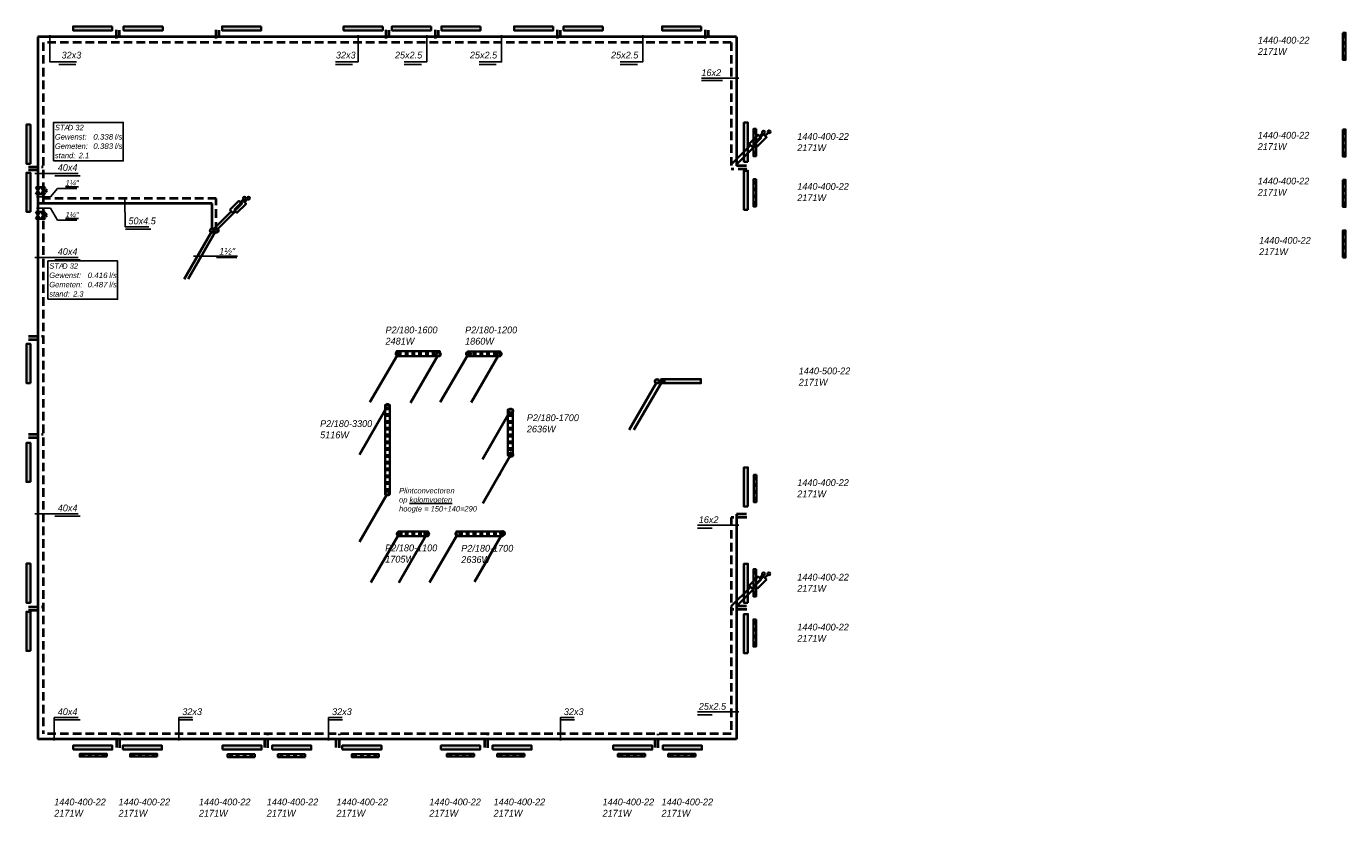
# Model space of a CAD drawing. Header units: millimetres. Extents: x -13501 to 278776, y 0 to 252300.
# Tile 63 of 131: x 16012 to 64541, y 192849 to 221926. Entities that reach past the tile are written whole.
import ezdxf
from ezdxf.enums import TextEntityAlignment as Align

# ---------------------------------------------------------------- set-up
doc = ezdxf.new("R2010")
doc.units = ezdxf.units.MM
doc.header["$LTSCALE"] = 100
doc.linetypes.add('B0703', pattern=[4.6875, 3.125, -1.5625])
doc.layers.get('0').update_dxf_attribs({"linetype": 'CONTINUOUS'})
doc.layers.add('WL56cv-groep C2+3-A', color=140, linetype='CONTINUOUS', lineweight=40)
doc.layers.add('WL56cv-groep C2+3-R', color=140, linetype='B0703', lineweight=40)
doc.layers.add('WL56cv-symbool', color=7, linetype='CONTINUOUS', lineweight=35, true_color=0x00a529)
doc.layers.add('WL57vent-symbool', color=7, linetype='CONTINUOUS', lineweight=35, true_color=0x00a529)
doc.layers.add('WT-tekst', color=7, linetype='CONTINUOUS')
doc.styles.add('B-01', font='GOTHICI.TTF')
doc.dimstyles.new('schermer1-100', dxfattribs={"dimscale": 100, "dimtxt": 2, "dimasz": 2, "dimexe": 1, "dimexo": 1, "dimgap": 1, "dimtad": 1, "dimdec": 0, "dimzin": 0, "dimdsep": 46, "dimtxsty": 'B-01', "dimblk1": 'OBLIQUE', "dimblk2": 'OBLIQUE', "dimsah": 1, "dimcen": -3, "dimdle": 1, "dimclrd": 256, "dimclre": 256, "dimclrt": 256, "dimadec": 0, "dimazin": 0, "dimtfac": 0.75, "dimtdec": 0, "dimtmove": 0, "dimatfit": 1, "dimldrblk": 'NONE', "dimfxl": 1, "dimtvp": 1.5, "dimtolj": 1, "dimtzin": 0, "dimlwd": -1, "dimlwe": -1, "dimarcsym": 0})
pattern_1 = [(0, (-32472.16, 149590.7), (0, 250), []), (0, (-32472.16, 149621.95), (0, 250), []), (0, (-32472.16, 149653.2), (0, 250), [])]
pattern_2 = [(90, (-32472.16, 149590.7), (-250, 2e-14), []), (90, (-32503.41, 149590.7), (-250, 2e-14), []), (90, (-32534.66, 149590.7), (-250, 2e-14), [])]

# ---------------------------------------------------------------- blocks, each defined once
blk = doc.blocks.new('C1')
blk.add_line((-0.34, -0.67), (-10.3, -17.92))
blk.add_lwpolyline([(-0.3, -0.6, 0, 1, 0), (-4.3, -7.53, 1, 1, 0)], format="xyseb")
blk.add_circle((0, 0), 0.75)
blk = doc.blocks.new('C4')
blk.add_line((-0.38, -0.65), (-10.39, -17.89))
blk.add_lwpolyline([(-10.39, -17.89, 0, 1, 0), (-6.39, -10.96, 1, 1, 0)], format="xyseb")
blk.add_circle((0, 0), 0.75)
blk = doc.blocks.new('puk1440')
at = {"layer": 'WL56cv-symbool'}
blk.add_hatch(color=256, dxfattribs=at).paths.add_polyline_path([(720, 0), (720, 150), (-720, 150), (-720, 0)])
blk.add_lwpolyline([(-720, 0), (720, 0), (720, 150), (-720, 150)], close=True, dxfattribs=at)
blk = doc.blocks.new('D1')
for p, q in [((2.5, 1.5), (-2.5, -1.5)), ((-2.5, 1.5), (2.5, -1.5)), ((-2.5, -1.5), (-2.5, 1.5)), ((2.5, -1.5), (2.5, 1.5))]:
    blk.add_line(p, q)
blk = doc.blocks.new('D2')
for p, q in [((2.5, 1.5), (-2.5, -1.5)), ((-2.5, 1.5), (2.5, -1.5)), ((-2.5, -1.5), (-2.5, 1.5)), ((0, 0), (0, 1.99)), ((2.5, -1.5), (2.5, 1.5)), ((-3, -2.5), (-2, -2.5)), ((-2.5, -1.5), (-2.5, -3)), ((2, -2.5), (3, -2.5)), ((2.5, -1.5), (2.5, -3))]:
    blk.add_line(p, q)
blk.add_arc((0, 3), 1.01, 180, 0)
blk = doc.blocks.new('_OBLIQUE')
at = {"color": 0, "linetype": 'ByBlock'}
blk.add_line((-0.5, -0.5), (0.5, 0.5), dxfattribs=at)
blk = doc.blocks.new('e9')
for p, q in [((1150, 1152), (1037, 1040)), ((0, 0), (707, 707))]:
    blk.add_line(p, q)
blk.add_lwpolyline([(653, 761), (761, 653), (1093, 985), (985, 1093)], close=True)
blk.add_circle((1187, 1189), 52.2)
blk = doc.blocks.new('f3')
blk.add_lwpolyline([(0, 0), (25.64, 0), (25.64, 14.16), (0, 14.16)], close=True)
at = {"style": 'B-01'}
for s, p in [('STA', (0.5, 11.28)), ('Gewenst:', (0.5, 7.85)), ('l/s', (22.56, 7.84)), ('Gemeten:', (0.5, 4.42)), ('l/s', (22.56, 4.42)), ('stand:', (0.5, 0.99))]:
    blk.add_text(s, height=2, dxfattribs=at).set_placement(p)
for tag, p in [('TYPE', (5.26, 11.27)), ('STAND', (9.28, 0.99))]:
    blk.add_attdef(tag, p, '', height=2, dxfattribs=at)
for tag, width, p, p2 in [('GEW', 1.108251, (14.63, 7.84), (21.93, 7.84)), ('GEM', 1.127784, (14.63, 4.42), (21.93, 4.42))]:
    blk.add_attdef(tag, text='', height=2, dxfattribs=dict(at, width=width)).set_placement(p, p2, align=Align.FIT)

msp = doc.modelspace()

# ---------------------------------------------------------------- hatches: boundary and pattern name
at = {"layer": 'WL56cv-symbool'}
h = msp.add_hatch(dxfattribs=at)
h.set_pattern_fill('PLAST', color=256, scale=1000, angle=90, style=0)
h.set_pattern_definition(pattern_2)
h.paths.add_polyline_path([(29627, 209794), (31227, 209794), (31227, 209974), (29627, 209974)])
h = msp.add_hatch(dxfattribs=at)
h.set_pattern_fill('PLAST', color=256, scale=1000, angle=90, style=0)
h.set_pattern_definition(pattern_2)
h.paths.add_polyline_path([(32245, 209789), (33445, 209789), (33445, 209969), (32245, 209969)])
msp.add_hatch(color=256, dxfattribs=at).paths.add_polyline_path([(39382, 208797), (40828, 208797), (40828, 208947), (39382, 208947)])
h = msp.add_hatch(dxfattribs=at)
h.set_pattern_fill('PLAST', color=256, scale=1000, style=0)
h.set_pattern_definition(pattern_1)
h.paths.add_polyline_path([(29388, 204696), (29208, 204696), (29208, 207996), (29388, 207996)])
h = msp.add_hatch(dxfattribs=at)
h.set_pattern_fill('PLAST', color=256, scale=1000, style=0)
h.set_pattern_definition(pattern_1)
h.paths.add_polyline_path([(33908, 206131), (33908, 207831), (33728, 207831), (33728, 206131)])
h = msp.add_hatch(dxfattribs=at)
h.set_pattern_fill('PLAST', color=256, scale=1000, angle=90, style=0)
h.set_pattern_definition(pattern_2)
h.paths.add_polyline_path([(29689, 203164), (30789, 203164), (30789, 203344), (29689, 203344)])
h = msp.add_hatch(dxfattribs=at)
h.set_pattern_fill('PLAST', color=256, scale=1000, angle=90, style=0)
h.set_pattern_definition(pattern_2)
h.paths.add_polyline_path([(31833, 203164), (33533, 203164), (33533, 203344), (31833, 203344)])
at = {"layer": 'WL57vent-symbool'}
h = msp.add_hatch(dxfattribs=at)
h.set_pattern_fill('PLAST', color=256, scale=1000, angle=180, style=0)
h.set_pattern_definition([(180, (126300.86, 279096.68), (-3e-14, -250), []), (180, (126300.86, 279065.43), (-3e-14, -250), []), (180, (126300.86, 279034.18), (-3e-14, -250), [])])
h.paths.add_polyline_path([(64441, 221691), (64541, 221691), (64541, 220691), (64441, 220691)])
h = msp.add_hatch(dxfattribs=at)
h.set_pattern_fill('PLAST', color=256, scale=1000, style=0)
h.set_pattern_definition([(360, (-19005.82, 275558.09), (-3e-14, -250), []), (360, (-19005.82, 275526.84), (-3e-14, -250), []), (360, (-19005.82, 275495.59), (-3e-14, -250), [])])
h.paths.add_polyline_path([(42854, 218153), (42754, 218153), (42754, 217153), (42854, 217153)])
h = msp.add_hatch(dxfattribs=at)
h.set_pattern_fill('PLAST', color=256, scale=1000, angle=180, style=0)
h.set_pattern_definition([(180, (126300.86, 275540.66), (-3e-14, -250), []), (180, (126300.86, 275509.4), (-3e-14, -250), []), (180, (126300.86, 275478.16), (-3e-14, -250), [])])
h.paths.add_polyline_path([(64441, 218135), (64541, 218135), (64541, 217135), (64441, 217135)])
h = msp.add_hatch(dxfattribs=at)
h.set_pattern_fill('PLAST', color=256, scale=1000, style=0)
h.set_pattern_definition([(360, (-19005.82, 273708.09), (-3e-14, -250), []), (360, (-19005.82, 273676.84), (-3e-14, -250), []), (360, (-19005.82, 273645.59), (-3e-14, -250), [])])
h.paths.add_polyline_path([(42854, 216303), (42754, 216303), (42754, 215303), (42854, 215303)])
h = msp.add_hatch(dxfattribs=at)
h.set_pattern_fill('PLAST', color=256, scale=1000, angle=180, style=0)
h.set_pattern_definition([(180, (126300.86, 273690.66), (-3e-14, -250), []), (180, (126300.86, 273659.4), (-3e-14, -250), []), (180, (126300.86, 273628.16), (-3e-14, -250), [])])
h.paths.add_polyline_path([(64441, 216285), (64541, 216285), (64541, 215285), (64441, 215285)])
h = msp.add_hatch(dxfattribs=at)
h.set_pattern_fill('PLAST', color=256, scale=1000, style=0)
h.set_pattern_definition([(180, (126300.96, 156012.21), (0, 250), []), (180, (126300.96, 156043.46), (0, 250), []), (180, (126300.96, 156074.71), (0, 250), [])])
h.paths.add_polyline_path([(64441, 213417), (64541, 213417), (64541, 214417), (64441, 214417)])
h = msp.add_hatch(dxfattribs=at)
h.set_pattern_fill('PLAST', color=256, scale=1000, style=0)
h.set_pattern_definition([(360, (-18991.82, 262830.37), (-3e-14, -250), []), (360, (-18991.82, 262799.12), (-3e-14, -250), []), (360, (-18991.82, 262767.87), (-3e-14, -250), [])])
h.paths.add_polyline_path([(42868, 205425), (42768, 205425), (42768, 204425), (42868, 204425)])
h = msp.add_hatch(dxfattribs=at)
h.set_pattern_fill('PLAST', color=256, scale=1000, style=0)
h.set_pattern_definition([(360, (-19005.82, 259358.09), (-3e-14, -250), []), (360, (-19005.82, 259326.84), (-3e-14, -250), []), (360, (-19005.82, 259295.59), (-3e-14, -250), [])])
h.paths.add_polyline_path([(42854, 201953), (42754, 201953), (42754, 200953), (42854, 200953)])
h = msp.add_hatch(dxfattribs=at)
h.set_pattern_fill('PLAST', color=256, scale=1000, style=0)
h.set_pattern_definition([(360, (-19005.82, 257508.09), (-3e-14, -250), []), (360, (-19005.82, 257476.84), (-3e-14, -250), []), (360, (-19005.82, 257445.59), (-3e-14, -250), [])])
h.paths.add_polyline_path([(42854, 200103), (42754, 200103), (42754, 199103), (42854, 199103)])
h = msp.add_hatch(dxfattribs=at)
h.set_pattern_fill('PLAST', color=256, scale=1000, style=0)
h.set_pattern_definition([(270, (76379.41, 256915.86), (-250, 6e-14), []), (270, (76348.16, 256915.86), (-250, 6e-14), []), (270, (76316.91, 256915.86), (-250, 6e-14), [])])
h.paths.add_polyline_path([(18974, 195056), (18974, 195156), (17974, 195156), (17974, 195056)])
h = msp.add_hatch(dxfattribs=at)
h.set_pattern_fill('PLAST', color=256, scale=1000, style=0)
h.set_pattern_definition([(270, (78229.41, 256915.86), (-250, 6e-14), []), (270, (78198.16, 256915.86), (-250, 6e-14), []), (270, (78166.91, 256915.86), (-250, 6e-14), [])])
h.paths.add_polyline_path([(20824, 195056), (20824, 195156), (19824, 195156), (19824, 195056)])
h = msp.add_hatch(dxfattribs=at)
h.set_pattern_fill('PLAST', color=256, scale=1000, style=0)
h.set_pattern_definition([(270, (81819.41, 256901.86), (-250, 6e-14), []), (270, (81788.16, 256901.86), (-250, 6e-14), []), (270, (81756.91, 256901.86), (-250, 6e-14), [])])
h.paths.add_polyline_path([(24414, 195042), (24414, 195142), (23414, 195142), (23414, 195042)])
h = msp.add_hatch(dxfattribs=at)
h.set_pattern_fill('PLAST', color=256, scale=1000, style=0)
h.set_pattern_definition([(270, (83669.41, 256901.86), (-250, 6e-14), []), (270, (83638.16, 256901.86), (-250, 6e-14), []), (270, (83606.91, 256901.86), (-250, 6e-14), [])])
h.paths.add_polyline_path([(26264, 195042), (26264, 195142), (25264, 195142), (25264, 195042)])
h = msp.add_hatch(dxfattribs=at)
h.set_pattern_fill('PLAST', color=256, scale=1000, style=0)
h.set_pattern_definition([(270, (86383.7, 256901.86), (-250, 6e-14), []), (270, (86352.46, 256901.86), (-250, 6e-14), []), (270, (86321.2, 256901.86), (-250, 6e-14), [])])
h.paths.add_polyline_path([(28978, 195042), (28978, 195142), (27978, 195142), (27978, 195042)])
h = msp.add_hatch(dxfattribs=at)
h.set_pattern_fill('PLAST', color=256, scale=1000, style=0)
h.set_pattern_definition([(270, (89889.34, 256915.67), (-250, 6e-14), []), (270, (89858.09, 256915.67), (-250, 6e-14), []), (270, (89826.84, 256915.67), (-250, 6e-14), [])])
h.paths.add_polyline_path([(32484, 195056), (32484, 195156), (31484, 195156), (31484, 195056)])
h = msp.add_hatch(dxfattribs=at)
h.set_pattern_fill('PLAST', color=256, scale=1000, style=0)
h.set_pattern_definition([(270, (91739.34, 256915.67), (-250, 6e-14), []), (270, (91708.09, 256915.67), (-250, 6e-14), []), (270, (91676.84, 256915.67), (-250, 6e-14), [])])
h.paths.add_polyline_path([(34334, 195056), (34334, 195156), (33334, 195156), (33334, 195056)])
h = msp.add_hatch(dxfattribs=at)
h.set_pattern_fill('PLAST', color=256, scale=1000, style=0)
h.set_pattern_definition([(270, (96179.41, 256915.86), (-250, 6e-14), []), (270, (96148.16, 256915.86), (-250, 6e-14), []), (270, (96116.91, 256915.86), (-250, 6e-14), [])])
h.paths.add_polyline_path([(38774, 195056), (38774, 195156), (37774, 195156), (37774, 195056)])
h = msp.add_hatch(dxfattribs=at)
h.set_pattern_fill('PLAST', color=256, scale=1000, style=0)
h.set_pattern_definition([(270, (98029.41, 256915.86), (-250, 6e-14), []), (270, (97998.16, 256915.86), (-250, 6e-14), []), (270, (97966.91, 256915.86), (-250, 6e-14), [])])
h.paths.add_polyline_path([(40624, 195056), (40624, 195156), (39624, 195156), (39624, 195056)])

# ---------------------------------------------------------------- linework, layer by layer
at = {"layer": 'WL56cv-groep C2+3-A'}
for p, q in [((19425, 221793), (19425, 221536)), ((23096, 221793), (23096, 221536)), ((29349, 221793), (29349, 221536)), ((31163, 221793), (31163, 221536)), ((35653, 221793), (35653, 221536)), ((41094, 221793), (41094, 221536)), ((42140, 221536), (16432, 221536)), ((16432, 221536), (16432, 195696)), ((42140, 221536), (42140, 216792)), ((16096, 216650), (16436, 216650)), ((42501, 216792), (42140, 216792)), ((22843, 215411), (16432, 215411)), ((22843, 214437), (22843, 215411)), ((16096, 210409), (16436, 210409)), ((16096, 206804), (16436, 206804)), ((42140, 203983), (42140, 195696)), ((42501, 203983), (42140, 203983)), ((16096, 200450), (16436, 200450)), ((42501, 200595), (42140, 200595)), ((42140, 195696), (16432, 195696)), ((19323, 195696), (19323, 195387)), ((24772, 195696), (24772, 195387)), ((27399, 195696), (27399, 195387)), ((32863, 195696), (32863, 195387)), ((39125, 195696), (39125, 195387))]:
    msp.add_line(p, q, dxfattribs=at)
at = {"layer": 'WL56cv-groep C2+3-R'}
for p, q in [((19309, 221796), (19309, 221335)), ((22981, 221796), (22981, 221335)), ((29233, 221796), (29233, 221335)), ((31047, 221796), (31047, 221335)), ((35537, 221796), (35537, 221335)), ((40978, 221796), (40978, 221335)), ((41940, 221336), (16632, 221336)), ((16632, 221336), (16632, 195896)), ((41940, 221336), (41940, 216667)), ((16096, 216763), (16635, 216763)), ((42510, 216667), (41940, 216667)), ((22996, 215592), (16632, 215592)), ((22996, 214415), (22996, 215592)), ((16096, 210522), (16635, 210522)), ((16096, 206917), (16635, 206917)), ((41940, 203858), (41940, 195896)), ((42510, 203858), (41940, 203858)), ((16096, 200563), (16635, 200563)), ((42510, 200470), (41940, 200470)), ((41940, 195896), (16632, 195896)), ((19449, 195378), (19449, 195898)), ((24898, 195378), (24898, 195898)), ((27525, 195378), (27525, 195898)), ((32989, 195378), (32989, 195898)), ((39251, 195378), (39251, 195898))]:
    msp.add_line(p, q, dxfattribs=at)
at = {"layer": 'WL56cv-symbool'}
for points in [[(29627, 209794), (31227, 209794), (31227, 209974), (29627, 209974)], [(32245, 209789), (33445, 209789), (33445, 209969), (32245, 209969)], [(39382, 208797), (40828, 208797), (40828, 208947), (39382, 208947)], [(29388, 204696), (29208, 204696), (29208, 207996), (29388, 207996)], [(33908, 206131), (33908, 207831), (33728, 207831), (33728, 206131)], [(29689, 203164), (30789, 203164), (30789, 203344), (29689, 203344)], [(31833, 203164), (33533, 203164), (33533, 203344), (31833, 203344)]]:
    msp.add_lwpolyline(points, close=True, dxfattribs=at)
at = {"layer": 'WL57vent-symbool'}
for points in [[(64441, 221691), (64541, 221691), (64541, 220691), (64441, 220691)], [(42854, 218153), (42754, 218153), (42754, 217153), (42854, 217153)], [(64441, 218135), (64541, 218135), (64541, 217135), (64441, 217135)], [(42854, 216303), (42754, 216303), (42754, 215303), (42854, 215303)], [(64441, 216285), (64541, 216285), (64541, 215285), (64441, 215285)], [(64441, 213417), (64541, 213417), (64541, 214417), (64441, 214417)], [(42868, 205425), (42768, 205425), (42768, 204425), (42868, 204425)], [(42854, 201953), (42754, 201953), (42754, 200953), (42854, 200953)], [(42854, 200103), (42754, 200103), (42754, 199103), (42854, 199103)], [(18974, 195056), (18974, 195156), (17974, 195156), (17974, 195056)], [(20824, 195056), (20824, 195156), (19824, 195156), (19824, 195056)], [(24414, 195042), (24414, 195142), (23414, 195142), (23414, 195042)], [(26264, 195042), (26264, 195142), (25264, 195142), (25264, 195042)], [(28978, 195042), (28978, 195142), (27978, 195142), (27978, 195042)], [(32484, 195056), (32484, 195156), (31484, 195156), (31484, 195056)], [(34334, 195056), (34334, 195156), (33334, 195156), (33334, 195056)], [(38774, 195056), (38774, 195156), (37774, 195156), (37774, 195056)], [(40624, 195056), (40624, 195156), (39624, 195156), (39624, 195056)]]:
    msp.add_lwpolyline(points, close=True, dxfattribs=at)
at = {"layer": 'WT-tekst'}
for p, q in [((23782, 213477), (22154, 213477)), ((23010, 213417), (23758, 213417))]:
    msp.add_line(p, q, dxfattribs=at)
for points in [[(17850, 220619), (16880, 220619), (16880, 221606)], [(27385, 220619), (28211, 220619), (28211, 221606)], [(29912, 220619), (30738, 220619), (30738, 221606)], [(32668, 220619), (33495, 220619), (33495, 221606)], [(37860, 220619), (38687, 220619), (38687, 221606)], [(17200, 220529), (17829, 220529)], [(27385, 220529), (28014, 220529)], [(29912, 220529), (30541, 220529)], [(32668, 220529), (33297, 220529)], [(37860, 220529), (38489, 220529)], [(40843, 220026), (42226, 220026)], [(40843, 219937), (41616, 219937)], [(17921, 216517), (17040, 216517), (16322, 216517)], [(17058, 216427), (17993, 216427)], [(20522, 214554), (19641, 214554), (19638, 215617)], [(19659, 214464), (20593, 214464)], [(17921, 213425), (17040, 213425), (16322, 213425)], [(17058, 213335), (17993, 213335)], [(17921, 203991), (17040, 203991), (16322, 203991)], [(17058, 203901), (17993, 203901)], [(40694, 203571), (42216, 203571)], [(40694, 203466), (41245, 203466)], [(40694, 196702), (42216, 196702)], [(40694, 196597), (41245, 196597)], [(17921, 196495), (17040, 196495), (17040, 195651)], [(17058, 196405), (17993, 196405)], [(22122, 196495), (21622, 196495), (21621, 195651)], [(21640, 196405), (22132, 196405)], [(27632, 196495), (27131, 196495), (27131, 195651)], [(27149, 196405), (27642, 196405)], [(36159, 196495), (35658, 196495), (35658, 195651)], [(35676, 196405), (36169, 196405)]]:
    msp.add_lwpolyline(points, dxfattribs=at)

# ---------------------------------------------------------------- block references
at = {"layer": 'WL56cv-groep C2+3-A', "xscale": 100, "yscale": 100, "zscale": 100}
for p in [(22848, 214414), (31168, 209862), (33406, 209875), (39214, 208869), (33834, 206167), (29292, 204747), (33526, 203275), (30739, 203248)]:
    msp.add_blockref('C1', p, dxfattribs=at)
at = {"layer": 'WL56cv-groep C2+3-R', "xscale": 100, "yscale": 100, "zscale": 100}
for p in [(22998, 214414), (29687, 209882), (32273, 209882), (39396, 208869), (29299, 207954), (33828, 207780), (29727, 203255), (31885, 203255)]:
    msp.add_blockref('C4', p, dxfattribs=at)
at = {"layer": 'WL56cv-symbool'}
for p, rotation in [((18451, 221926), 180), ((20307, 221926), 180), ((23933, 221926), 180), ((28399, 221926), 180), ((30181, 221926), 180), ((32000, 221926), 180), ((34673, 221926), 180), ((36492, 221926), 180), ((40118, 221926), 180), ((42556, 217665), 90), ((16162, 217591), 90), ((16162, 215823), 90), ((42556, 215897), 90), ((16162, 209522), 90), ((16162, 205882), 90), ((42556, 204976), 90), ((16162, 201437), 90), ((42556, 201432), 90), ((16162, 199669), 90), ((42556, 199582), 90)]:
    msp.add_blockref('puk1440', p, dxfattribs=dict(at, rotation=rotation))
for name, p in [('e9', (41944, 216844)), ('e9', (42148, 216862)), ('e9', (22848, 214414)), ('e9', (22998, 214414)), ('e9', (41944, 200588)), ('e9', (42140, 200595)), ('puk1440', (18451, 195315)), ('puk1440', (20280, 195315)), ('puk1440', (23944, 195315)), ('puk1440', (25773, 195315)), ('puk1440', (28351, 195315)), ('puk1440', (31982, 195315)), ('puk1440', (33878, 195315)), ('puk1440', (38313, 195315)), ('puk1440', (40142, 195315))]:
    msp.add_blockref(name, p, dxfattribs=at)
at = {"layer": 'WL56cv-symbool', "xscale": 50, "yscale": 50, "zscale": 50, "rotation": 270}
for name, p in [('D1', (16432, 215882)), ('D2', (16632, 215882)), ('D1', (16432, 214974)), ('D2', (16632, 214975))]:
    msp.add_blockref(name, p, dxfattribs=at)
at = {"layer": 'WT-tekst'}
ref = msp.add_blockref('f3', (17011, 216977), dxfattribs=dict(at, xscale=100, yscale=100, zscale=100))
ref.add_attrib('GEW', '0.338', dxfattribs={"layer": '0', "height": 200, "style": 'B-01', "width": 1.052481}).set_placement((18474, 217761), (19204, 217761), align=Align.FIT)
ref.add_attrib('GEM', '0.383', dxfattribs={"layer": '0', "height": 200, "style": 'B-01', "width": 1.052481}).set_placement((18474, 217419), (19204, 217419), align=Align.FIT)
ref.add_attrib('STAND', '2.1', (17939, 217076), dxfattribs={"layer": '0', "height": 200, "style": 'B-01'})
ref.add_attrib('TYPE', 'D 32', (17537, 218104), dxfattribs={"layer": '0', "height": 200, "style": 'B-01'})
ref = msp.add_blockref('f3', (16805, 211883), dxfattribs=dict(at, xscale=100, yscale=100, zscale=100))
ref.add_attrib('GEW', '0.416', dxfattribs={"layer": '0', "height": 200, "style": 'B-01', "width": 1.052481}).set_placement((18267, 212667), (18998, 212667), align=Align.FIT)
ref.add_attrib('GEM', '0.487', dxfattribs={"layer": '0', "height": 200, "style": 'B-01', "width": 1.052481}).set_placement((18267, 212325), (18998, 212325), align=Align.FIT)
ref.add_attrib('STAND', '2.3', (17732, 211982), dxfattribs={"layer": '0', "height": 200, "style": 'B-01'})
ref.add_attrib('TYPE', 'D 32', (17331, 213009), dxfattribs={"layer": '0', "height": 200, "style": 'B-01'})

# ---------------------------------------------------------------- texts
at = {"layer": 'WT-tekst', "style": 'B-01'}
for s, p in [('1440-400-22', (61315, 221293)), ('32x3', (17307, 220745)), ('32x3', (27398, 220745)), ('25x2.5', (29570, 220745)), ('25x2.5', (32326, 220745)), ('25x2.5', (37518, 220745)), ('2171W', (61315, 220878)), ('16x2', (40843, 220098)), ('1440-400-22', (44370, 217751)), ('1440-400-22', (61310, 217795)), ('2171W', (44370, 217336)), ('2171W', (61310, 217380)), ('40x4', (17166, 216607)), ('1440-400-22', (44370, 215912)), ('1440-400-22', (61310, 216111)), ('2171W', (44370, 215497)), ('2171W', (61310, 215695)), ('50x4.5', (19767, 214644)), ('1440-400-22', (61361, 213928)), ('40x4', (17166, 213515)), ('1½"', (23106, 213525)), ('2171W', (61361, 213513)), ('P2/180-1600', (29223, 210632)), ('P2/180-1200', (32152, 210632)), ('2481W', (29223, 210217)), ('1860W', (32152, 210217)), ('1440-500-22', (44424, 209124)), ('2171W', (44424, 208709)), ('P2/180-3300', (26818, 207185)), ('2636W', (34422, 206986)), ('P2/180-1700', (34422, 207401)), ('5116W', (26818, 206770)), ('2171W', (44370, 204600)), ('1440-400-22', (44370, 205015)), ('40x4', (17166, 204081)), ('16x2', (40747, 203650)), ('P2/180-1100', (29212, 202612)), ('P2/180-1700', (32009, 202598)), ('1705W', (29212, 202197)), ('2636W', (32009, 202183)), ('1440-400-22', (44370, 201536)), ('2171W', (44370, 201121)), ('1440-400-22', (44370, 199698)), ('2171W', (44370, 199282)), ('25x2.5', (40747, 196781)), ('40x4', (17166, 196585)), ('32x3', (21747, 196585)), ('32x3', (27257, 196585)), ('32x3', (35784, 196585)), ('1440-400-22', (17037, 193264)), ('1440-400-22', (19402, 193264)), ('1440-400-22', (22359, 193264)), ('1440-400-22', (24856, 193264)), ('1440-400-22', (27418, 193264)), ('1440-400-22', (30835, 193264)), ('1440-400-22', (33200, 193264)), ('1440-400-22', (37208, 193264)), ('1440-400-22', (39376, 193264)), ('2171W', (17037, 192849)), ('2171W', (19402, 192849)), ('2171W', (22359, 192849)), ('2171W', (24856, 192849)), ('2171W', (27418, 192849)), ('2171W', (30835, 192849)), ('2171W', (33200, 192849)), ('2171W', (37208, 192849)), ('2171W', (39376, 192849))]:
    msp.add_text(s, height=250, dxfattribs=at).set_placement(p)
at = {"layer": 'WT-tekst', "char_height": 200, "attachment_point": 7, "style": 'B-01'}
for insert in [(17453, 216060), (17453, 214890)]:
    msp.add_mtext('{\\L1¼"}', dxfattribs=dict(at, insert=insert))
at = {"layer": 'WT-tekst', "insert": (29723, 204943), "char_height": 200, "width": 4444, "attachment_point": 1, "style": 'B-01'}
msp.add_mtext('Plintconvectoren\\Pop {\\Lkolomvoeten\\P}hoogte = 150+140=290', dxfattribs=at)

# ---------------------------------------------------------------- leaders
at = {"layer": 'WT-tekst', "has_arrowhead": 0, "annotation_type": 0, "has_hookline": 1, "hookline_direction": 0, "text_width": 418}
for points in [[(16382, 215650), (16903, 215650), (17153, 215960), (17353, 215960)], [(16382, 215242), (16903, 215242), (17153, 214790), (17353, 214790)]]:
    msp.add_leader(points, dimstyle='schermer1-100', dxfattribs=at)

doc.saveas('drawing.dxf')
